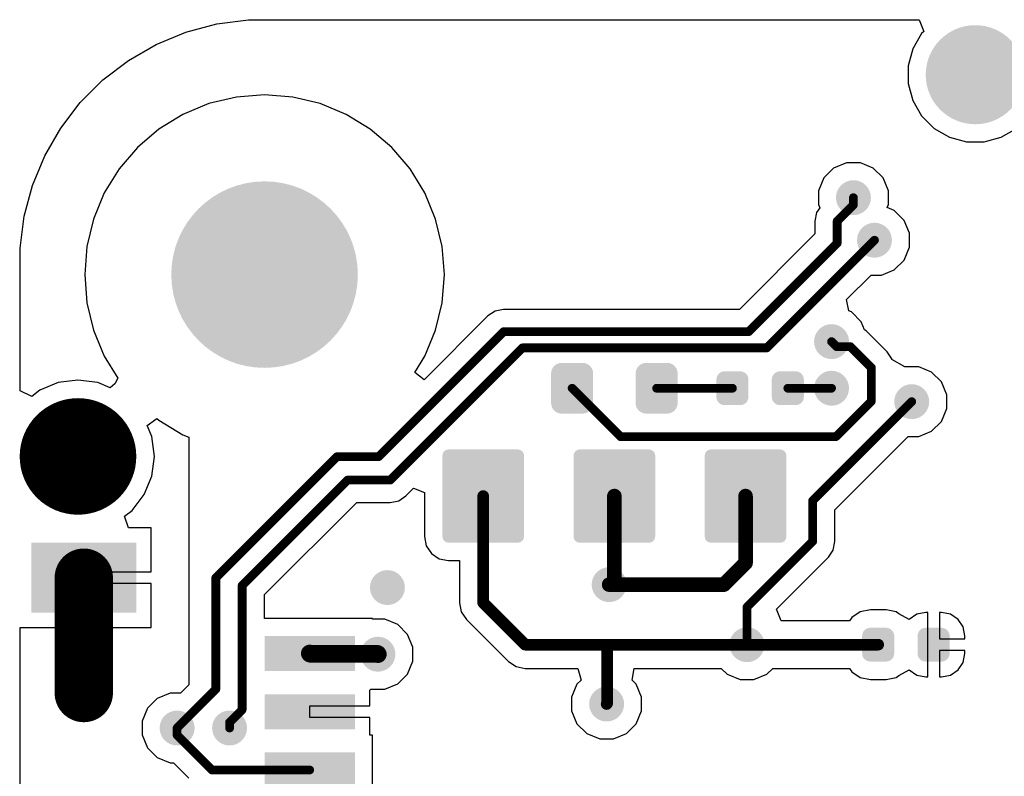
# Model space of a CAD drawing. Header units: inches. Extents: x 0.3 to 40.7, y 0.3 to 25.1.
# Tile 2 of 7: x 0.3 to 17.2, y 12.1 to 25.1. Entities that reach past the tile are written whole.
import ezdxf

# ---------------------------------------------------------------- set-up
doc = ezdxf.new("R2010")
doc.units = ezdxf.units.IN
for name, color, linetype in [('Pad Holes', 156, 'Continuous'), ('TOP', 1, 'Continuous'), ('Via Holes', 16, 'Continuous')]:
    doc.layers.add(name, color=color, linetype=linetype)

# ---------------------------------------------------------------- blocks, each defined once
blk = doc.blocks.new('RES_0402_3435')
at = {"layer": 'TOP'}
h = blk.add_hatch(color=1, dxfattribs=at)
edge = h.paths.add_edge_path()
edge.add_arc((-0.34025205, -0.14975078), 0.14024864, 270, 360)
edge.add_line((-0.20000341, -0.14975078), (-0.20000341, 0.14975078))
edge.add_arc((-0.34025205, 0.14975078), 0.14024864, 0, 90)
edge.add_line((-0.34025205, 0.28999942), (-0.60975367, 0.28999942))
edge.add_arc((-0.60975367, 0.14975078), 0.14024864, 90, 180)
edge.add_line((-0.75000231, 0.1497507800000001), (-0.75000231, -0.1497507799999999))
edge.add_arc((-0.60975367, -0.14975078), 0.14024864, 180, 270)
edge.add_line((-0.60975367, -0.28999942), (-0.34025205, -0.28999942))
h = blk.add_hatch(color=1, dxfattribs=at)
edge = h.paths.add_edge_path()
edge.add_arc((0.34025205, 0.14975078), 0.14024864, 90, 180)
edge.add_line((0.20000341, 0.14975078), (0.20000341, -0.14975078))
edge.add_arc((0.34025205, -0.14975078), 0.14024864, 180, 270)
edge.add_line((0.34025205, -0.28999942), (0.60975367, -0.28999942))
edge.add_arc((0.60975367, -0.14975078), 0.14024864, 270, 360)
edge.add_line((0.75000231, -0.14975078), (0.75000231, 0.14975078))
edge.add_arc((0.60975367, 0.14975078), 0.14024864, 0, 90)
edge.add_line((0.60975367, 0.28999942), (0.34025205, 0.28999942))
blk = doc.blocks.new('F_____________1___F_________1_3451')
at = {"layer": 'TOP'}
h = blk.add_hatch(color=1, dxfattribs=at)
edge = h.paths.add_edge_path()
edge.add_arc((0, 0), 0.499999, 0, 360)
for points, const_width in [([(0.499999, 0, 1), (-0.499999, 0, 1)], 1.00000054), ([(-0.7499985, 0, 1), (-0.2499995, 0, 1)], 0.499999), ([(0.2499995, 0, 1), (0.7499985, 0, 1)], 0.499999)]:
    blk.add_lwpolyline(points, format="xyb", close=True, dxfattribs=dict(at, const_width=const_width))
blk = doc.blocks.new('SM04B_SRSS_TB_LF__SN__F_________1_3464')
at = {"layer": 'TOP'}
for points in [[(-3.39999701, 2.83750131), (-2.19999687, 2.83750131), (-2.19999687, 1.03750237), (-3.39999701, 1.03750237)], [(2.20000195, 2.83750131), (3.40000209, 2.83750131), (3.40000209, 1.03750237), (2.20000195, 1.03750237)], [(-1.7999964, -1.16249958), (-1.1999976, -1.16249958), (-1.1999976, -2.71249902), (-1.7999964, -2.71249902)], [(-0.7999984, -1.16249958), (-0.1999996, -1.16249958), (-0.1999996, -2.71249902), (-0.7999984, -2.71249902)], [(0.20000468, -1.16249958), (0.80000348, -1.16249958), (0.80000348, -2.71249902), (0.20000468, -2.71249902)], [(1.20000522, -1.16249958), (1.80000402, -1.16249958), (1.80000402, -2.71249902), (1.20000522, -2.71249902)]]:
    blk.add_hatch(color=1, dxfattribs=at).paths.add_polyline_path(points)
blk = doc.blocks.new('PIN_HEADER_2_54___VERT__1_4POS_F_________1_3471')
at = {"layer": 'Pad Holes'}
h = blk.add_hatch(color=7, dxfattribs=at)
edge = h.paths.add_edge_path()
edge.add_arc((-3.81, 0), 0.499999, 0, 360)
h = blk.add_hatch(color=7, dxfattribs=at)
edge = h.paths.add_edge_path()
edge.add_arc((-1.27, 0), 0.499999, 0, 360)
h = blk.add_hatch(color=7, dxfattribs=at)
edge = h.paths.add_edge_path()
edge.add_arc((1.27, 0), 0.499999, 0, 360)
h = blk.add_hatch(color=7, dxfattribs=at)
edge = h.paths.add_edge_path()
edge.add_arc((3.81, 0), 0.499999, 0, 360)
at = {"layer": 'TOP'}
h = blk.add_hatch(color=1, dxfattribs=at)
edge = h.paths.add_edge_path()
edge.add_arc((-3.81, 0), 0.8499983, 0, 360)
h = blk.add_hatch(color=1, dxfattribs=at)
edge = h.paths.add_edge_path()
edge.add_arc((-1.27, 0), 0.8499983, 0, 360)
h = blk.add_hatch(color=1, dxfattribs=at)
edge = h.paths.add_edge_path()
edge.add_arc((1.27, 0), 0.8499983, 0, 360)
h = blk.add_hatch(color=1, dxfattribs=at)
edge = h.paths.add_edge_path()
edge.add_arc((3.81, 0), 0.8499983, 0, 360)
blk = doc.blocks.new('RES_0402_3475')
at = {"layer": 'TOP'}
h = blk.add_hatch(color=1, dxfattribs=at)
edge = h.paths.add_edge_path()
edge.add_arc((-0.34024951, -0.14975078), 0.14024864, 270, 360)
edge.add_line((-0.20000087, -0.14975078), (-0.20000087, 0.14975078))
edge.add_arc((-0.34024951, 0.14975078), 0.14024864, 0, 90)
edge.add_line((-0.34024951, 0.28999942), (-0.60975113, 0.28999942))
edge.add_arc((-0.60975113, 0.14975078), 0.14024864, 90, 180)
edge.add_line((-0.7499997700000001, 0.14975078), (-0.7499997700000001, -0.14975078))
edge.add_arc((-0.60975113, -0.14975078), 0.14024864, 180, 270)
edge.add_line((-0.60975113, -0.28999942), (-0.34024951, -0.28999942))
h = blk.add_hatch(color=1, dxfattribs=at)
edge = h.paths.add_edge_path()
edge.add_arc((0.34024951, 0.14975078), 0.14024864, 90, 180)
edge.add_line((0.20000087, 0.14975078), (0.20000087, -0.14975078))
edge.add_arc((0.34024951, -0.14975078), 0.14024864, 180, 270)
edge.add_line((0.34024951, -0.28999942), (0.60975113, -0.28999942))
edge.add_arc((0.60975113, -0.14975078), 0.14024864, 270, 360)
edge.add_line((0.7499997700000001, -0.14975078), (0.7499997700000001, 0.14975078))
edge.add_arc((0.60975113, 0.14975078), 0.14024864, 0, 90)
edge.add_line((0.60975113, 0.28999942), (0.34024951, 0.28999942))
blk = doc.blocks.new('LEDC1608X80N_AK_3476')
at = {"layer": 'TOP'}
h = blk.add_hatch(color=1, dxfattribs=at)
edge = h.paths.add_edge_path()
edge.add_arc((-0.54499891, -0.2550007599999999), 0.17999964, 270, 360)
edge.add_line((-0.36499927, -0.2550007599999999), (-0.36499927, 0.25500076))
edge.add_arc((-0.54499891, 0.25500076), 0.17999964, 0, 90)
edge.add_line((-0.54499891, 0.4350004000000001), (-0.9050007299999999, 0.4350004))
edge.add_arc((-0.9050007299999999, 0.2550007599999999), 0.17999964, 90, 180)
edge.add_line((-1.08500037, 0.2550007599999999), (-1.08500037, -0.25500076))
edge.add_arc((-0.9050007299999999, -0.25500076), 0.17999964, 180, 270)
edge.add_line((-0.9050007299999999, -0.4350004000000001), (-0.54499891, -0.4350004))
h = blk.add_hatch(color=1, dxfattribs=at)
edge = h.paths.add_edge_path()
edge.add_arc((0.54499891, 0.25500076), 0.17999964, 90, 180)
edge.add_line((0.36499927, 0.25500076), (0.36499927, -0.25500076))
edge.add_arc((0.54499891, -0.25500076), 0.17999964, 180, 270)
edge.add_line((0.54499891, -0.4350004), (0.9050007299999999, -0.4350004))
edge.add_arc((0.9050007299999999, -0.25500076), 0.17999964, 270, 360)
edge.add_line((1.08500037, -0.25500076), (1.08500037, 0.25500076))
edge.add_arc((0.9050007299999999, 0.25500076), 0.17999964, 0, 90)
edge.add_line((0.9050007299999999, 0.4350004), (0.54499891, 0.4350004))
blk = doc.blocks.new('TS42_3477')
at = {"layer": 'TOP'}
h = blk.add_hatch(color=1, dxfattribs=at)
edge = h.paths.add_edge_path()
edge.add_arc((-3.5049206, 1.6549116), 0.1050036, 270, 360)
edge.add_line((-3.399917, 1.6549116), (-3.399917, 2.844952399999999))
edge.add_arc((-3.5049206, 2.844952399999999), 0.1050036, 0, 90)
edge.add_line((-3.5049206, 2.949955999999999), (-4.8948594, 2.949955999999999))
edge.add_arc((-4.8948594, 2.844952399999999), 0.1050036, 90, 180)
edge.add_line((-4.999863, 2.844952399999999), (-4.999863, 1.6549116))
edge.add_arc((-4.8948594, 1.6549116), 0.1050036, 180, 270)
edge.add_line((-4.8948594, 1.549908), (-3.5049206, 1.549908))
h = blk.add_hatch(color=1, dxfattribs=at)
edge = h.paths.add_edge_path()
edge.add_arc((4.8948594, 1.6549116), 0.1050036, 270, 360)
edge.add_line((4.999863, 1.6549116), (4.999863, 2.844952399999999))
edge.add_arc((4.8948594, 2.844952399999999), 0.1050036, 0, 90)
edge.add_line((4.8948594, 2.949955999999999), (3.5049206, 2.949955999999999))
edge.add_arc((3.5049206, 2.844952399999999), 0.1050036, 90, 180)
edge.add_line((3.399917, 2.844952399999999), (3.399917, 1.6549116))
edge.add_arc((3.5049206, 1.6549116), 0.1050036, 180, 270)
edge.add_line((3.5049206, 1.549908), (4.8948594, 1.549908))
h = blk.add_hatch(color=1, dxfattribs=at)
edge = h.paths.add_edge_path()
edge.add_arc((4.8948594, -0.5950204), 0.1050036, 270, 360)
edge.add_line((4.999863, -0.5950204), (4.999863, 0.5950203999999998))
edge.add_arc((4.8948594, 0.5950203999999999), 0.1050036, 0, 90)
edge.add_line((4.8948594, 0.7000239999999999), (3.5049206, 0.700024))
edge.add_arc((3.5049206, 0.5950204), 0.1050036, 90, 180)
edge.add_line((3.399917, 0.5950204), (3.399917, -0.5950203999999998))
edge.add_arc((3.5049206, -0.5950203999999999), 0.1050036, 180, 270)
edge.add_line((3.5049206, -0.7000239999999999), (4.8948594, -0.700024))
h = blk.add_hatch(color=1, dxfattribs=at)
edge = h.paths.add_edge_path()
edge.add_arc((-3.5049206, -2.844952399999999), 0.1050036, 270, 360)
edge.add_line((-3.399917, -2.844952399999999), (-3.399917, -1.6549116))
edge.add_arc((-3.5049206, -1.6549116), 0.1050036, 0, 90)
edge.add_line((-3.5049206, -1.549908), (-4.8948594, -1.549908))
edge.add_arc((-4.8948594, -1.6549116), 0.1050036, 90, 180)
edge.add_line((-4.999863, -1.6549116), (-4.999863, -2.844952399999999))
edge.add_arc((-4.8948594, -2.844952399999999), 0.1050036, 180, 270)
edge.add_line((-4.8948594, -2.949955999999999), (-3.5049206, -2.949955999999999))
h = blk.add_hatch(color=1, dxfattribs=at)
edge = h.paths.add_edge_path()
edge.add_arc((4.8948594, -2.844952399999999), 0.1050036, 270, 360)
edge.add_line((4.999863, -2.844952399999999), (4.999863, -1.6549116))
edge.add_arc((4.8948594, -1.6549116), 0.1050036, 0, 90)
edge.add_line((4.8948594, -1.549908), (3.5049206, -1.549908))
edge.add_arc((3.5049206, -1.6549116), 0.1050036, 90, 180)
edge.add_line((3.399917, -1.6549116), (3.399917, -2.844952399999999))
edge.add_arc((3.5049206, -2.844952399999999), 0.1050036, 180, 270)
edge.add_line((3.5049206, -2.949955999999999), (4.8948594, -2.949955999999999))

msp = doc.modelspace()

# ---------------------------------------------------------------- hatches: boundary and pattern name
at = {"layer": 'Pad Holes'}
h = msp.add_hatch(color=7, dxfattribs=at)
edge = h.paths.add_edge_path()
edge.add_arc((4.500013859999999, 20.68000944), 1.59999934, 0, 360)
at = {"layer": 'TOP'}
h = msp.add_hatch(color=1, dxfattribs=at)
edge = h.paths.add_edge_path()
edge.add_arc((14.59999874, 21.99999918), 0.2999994, 0, 360)
h = msp.add_hatch(color=1, dxfattribs=at)
edge = h.paths.add_edge_path()
edge.add_arc((4.500013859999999, 20.68000944), 1.49999954, 0, 360)
h = msp.add_hatch(color=1, dxfattribs=at)
edge = h.paths.add_edge_path()
edge.add_arc((14.96156266, 21.2703537), 0.2999994, 0, 360)
h = msp.add_hatch(color=1, dxfattribs=at)
edge = h.paths.add_edge_path()
edge.add_arc((14.22502108, 19.53001174), 0.2999994, 0, 360)
h = msp.add_hatch(color=1, dxfattribs=at)
edge = h.paths.add_edge_path()
edge.add_arc((14.22502362, 18.7300108), 0.2999994, 0, 360)
h = msp.add_hatch(color=1, dxfattribs=at)
edge = h.paths.add_edge_path()
edge.add_arc((15.59999928, 18.5000011), 0.2999994, 0, 360)
h = msp.add_hatch(color=1, dxfattribs=at)
edge = h.paths.add_edge_path()
edge.add_arc((6.60713944, 15.31000494), 0.2999994, 0, 360)
h = msp.add_hatch(color=1, dxfattribs=at)
edge = h.paths.add_edge_path()
edge.add_arc((10.41051512, 15.36050522), 0.2999994, 0, 360)
h = msp.add_hatch(color=1, dxfattribs=at)
edge = h.paths.add_edge_path()
edge.add_arc((12.77502906, 14.33000944), 0.2999994, 0, 360)
h = msp.add_hatch(color=1, dxfattribs=at)
edge = h.paths.add_edge_path()
edge.add_arc((6.4442467, 14.16637248), 0.2999994, 0, 360)
h = msp.add_hatch(color=1, dxfattribs=at)
edge = h.paths.add_edge_path()
edge.add_arc((10.3673656, 13.31182504), 0.2999994, 0, 360)
h = msp.add_hatch(color=1, dxfattribs=at)
edge = h.paths.add_edge_path()
edge.add_arc((2.99999908, 12.8999996), 0.2999994, 0, 360)
h = msp.add_hatch(color=1, dxfattribs=at)
edge = h.paths.add_edge_path()
edge.add_arc((3.89999982, 12.8999996), 0.2999994, 0, 360)
at = {"layer": 'Via Holes'}
h = msp.add_hatch(color=7, dxfattribs=at)
edge = h.paths.add_edge_path()
edge.add_arc((14.59999874, 21.99999918), 0.1499997, 0, 360)
h = msp.add_hatch(color=7, dxfattribs=at)
edge = h.paths.add_edge_path()
edge.add_arc((14.96156266, 21.2703537), 0.1499997, 0, 360)
h = msp.add_hatch(color=7, dxfattribs=at)
edge = h.paths.add_edge_path()
edge.add_arc((14.22502108, 19.53001174), 0.1499997, 0, 360)
h = msp.add_hatch(color=7, dxfattribs=at)
edge = h.paths.add_edge_path()
edge.add_arc((14.22502362, 18.7300108), 0.1499997, 0, 360)
h = msp.add_hatch(color=7, dxfattribs=at)
edge = h.paths.add_edge_path()
edge.add_arc((15.59999928, 18.5000011), 0.1499997, 0, 360)
h = msp.add_hatch(color=7, dxfattribs=at)
edge = h.paths.add_edge_path()
edge.add_arc((6.60713944, 15.31000494), 0.1499997, 0, 360)
h = msp.add_hatch(color=7, dxfattribs=at)
edge = h.paths.add_edge_path()
edge.add_arc((10.41051512, 15.36050522), 0.1499997, 0, 360)
h = msp.add_hatch(color=7, dxfattribs=at)
edge = h.paths.add_edge_path()
edge.add_arc((12.77502906, 14.33000944), 0.1499997, 0, 360)
h = msp.add_hatch(color=7, dxfattribs=at)
edge = h.paths.add_edge_path()
edge.add_arc((6.4442467, 14.16637248), 0.1499997, 0, 360)
h = msp.add_hatch(color=7, dxfattribs=at)
edge = h.paths.add_edge_path()
edge.add_arc((10.3673656, 13.31182504), 0.1499997, 0, 360)
h = msp.add_hatch(color=7, dxfattribs=at)
edge = h.paths.add_edge_path()
edge.add_arc((2.99999908, 12.8999996), 0.1499997, 0, 360)
h = msp.add_hatch(color=7, dxfattribs=at)
edge = h.paths.add_edge_path()
edge.add_arc((3.89999982, 12.8999996), 0.1499997, 0, 360)

# ---------------------------------------------------------------- linework, layer by layer
at = {"layer": 'TOP'}
for p, q in [((3.68002312, 24.98238336), (4.22511982, 25.05414852)), ((4.22511982, 25.05414852), (4.50001132, 25.05414598)), ((4.50001132, 25.05414598), (15.72498506, 25.05415106)), ((15.72498506, 25.05415106), (15.80782716, 24.85414892)), ((2.64101072, 24.62968912), (3.14894722, 24.84008494)), ((3.14894722, 24.84008494), (3.68002312, 24.98238336)), ((15.80782716, 24.85414892), (15.76980336, 24.81612512)), ((15.76980336, 24.81612512), (15.61840158, 24.55389298)), ((2.16487756, 24.35479508), (2.64101072, 24.62968912)), ((15.61840158, 24.55389298), (15.54003242, 24.26140944)), ((1.72869352, 24.02009928), (2.16487756, 24.35479508)), ((15.54003242, 24.26140944), (15.54003242, 23.95861096)), ((1.33992112, 23.63132688), (1.72869352, 24.02009928)), ((15.54003242, 23.95861096), (15.61840158, 23.66612742)), ((4.01749006, 23.72654132), (3.54684838, 23.61354942)), ((4.500013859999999, 23.76451686), (4.01749006, 23.72654132)), ((4.982537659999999, 23.72654132), (4.500013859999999, 23.76451686)), ((5.453179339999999, 23.61354942), (4.982537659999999, 23.72654132)), ((15.61840158, 23.66612742), (15.76980336, 23.40389528)), ((1.00522786, 23.19514284), (1.33992112, 23.63132688)), ((3.54684838, 23.61354942), (3.0996763, 23.428325)), ((5.90035142, 23.428325), (5.453179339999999, 23.61354942)), ((3.0996763, 23.428325), (2.68698472, 23.17542736)), ((6.313043, 23.17542736), (5.90035142, 23.428325)), ((15.76980336, 23.40389528), (15.9839152, 23.18978344)), ((0.7303389, 22.71901984), (1.00522786, 23.19514284)), ((2.68698472, 23.17542736), (2.31893872, 22.86108458)), ((6.681089, 22.86108458), (6.313043, 23.17542736)), ((15.9839152, 23.18978344), (16.24614734, 23.03838166)), ((17.1339129, 23.03838166), (17.39614504, 23.18978344)), ((16.24614734, 23.03838166), (16.53863088, 22.9600125)), ((16.84142936, 22.9600125), (17.1339129, 23.03838166)), ((2.31893872, 22.86108458), (2.00459594, 22.49303858)), ((6.99543178, 22.49303858), (6.681089, 22.86108458)), ((16.53863088, 22.9600125), (16.84142936, 22.9600125)), ((0.5199379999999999, 22.21107572), (0.7303389, 22.71901984)), ((2.00459594, 22.49303858), (1.7516983, 22.080347)), ((7.248329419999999, 22.080347), (6.99543178, 22.49303858)), ((14.26012642, 22.5086545), (14.09134342, 22.3398715)), ((14.48065176, 22.59999798), (14.26012642, 22.5086545)), ((14.71934572, 22.59999798), (14.48065176, 22.59999798)), ((14.93987106, 22.5086545), (14.71934572, 22.59999798)), ((15.10865406, 22.3398715), (14.93987106, 22.5086545)), ((14.09134342, 22.3398715), (13.99999994, 22.11934616)), ((15.19999754, 22.11934616), (15.10865406, 22.3398715)), ((0.37763958, 21.68002014), (0.5199379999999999, 22.21107572)), ((1.7516983, 22.080347), (1.56647388, 21.63317492)), ((7.43355384, 21.63317492), (7.248329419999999, 22.080347)), ((13.99999994, 22.11934616), (13.99999994, 21.8806522)), ((15.19999754, 21.8806522), (15.19999754, 22.11934616)), ((14.0226796, 21.82589742), (13.9677902, 21.74375128)), ((13.99999994, 21.8806522), (14.0226796, 21.82589742)), ((15.17891554, 21.82975822), (15.19999754, 21.8806522)), ((15.30143498, 21.77900902), (15.17891554, 21.82975822)), ((0.30587696, 21.13491582), (0.37763958, 21.68002014)), ((1.56647388, 21.63317492), (1.45348198, 21.16253324)), ((7.546545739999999, 21.16253324), (7.43355384, 21.63317492)), ((13.9677902, 21.74375128), (13.93868688, 21.59743458)), ((15.47021798, 21.61022602), (15.30143498, 21.77900902)), ((13.93868688, 21.59743458), (13.93868688, 21.37710736)), ((15.56156146, 21.38970068), (15.47021798, 21.61022602)), ((13.93868688, 21.37710736), (12.64392442, 20.0823449)), ((15.56156146, 21.15100672), (15.56156146, 21.38970068)), ((0.30587696, 20.86002178), (0.30587696, 21.13491582)), ((1.45348198, 21.16253324), (1.41550644, 20.68000944)), ((7.58452128, 20.68000944), (7.546545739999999, 21.16253324)), ((15.47021798, 20.93048138), (15.56156146, 21.15100672)), ((0.30587696, 18.68791538), (0.30587696, 20.86002178)), ((15.30143498, 20.76169838), (15.47021798, 20.93048138)), ((1.41550644, 20.68000944), (1.45348198, 20.19748564)), ((7.546545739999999, 20.19748564), (7.58452128, 20.68000944)), ((14.48406552, 20.25214136), (14.90227906, 20.6703549)), ((14.90227906, 20.6703549), (15.08090964, 20.6703549)), ((15.08090964, 20.6703549), (15.30143498, 20.76169838)), ((1.45348198, 20.19748564), (1.56647388, 19.72684396)), ((7.43355384, 19.72684396), (7.546545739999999, 20.19748564)), ((14.523085, 20.05598478), (14.48406552, 20.25214136)), ((8.329642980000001, 19.97035884), (7.23590628, 18.87662214)), ((8.45368388, 20.05324158), (8.329642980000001, 19.97035884)), ((8.60000058, 20.0823449), (8.45368388, 20.05324158)), ((12.64392442, 20.0823449), (8.60000058, 20.0823449)), ((14.5648934, 20.03866706), (14.523085, 20.05598478)), ((14.7336764, 19.86988406), (14.5648934, 20.03866706)), ((14.7901787, 19.7334759), (14.7336764, 19.86988406)), ((1.56647388, 19.72684396), (1.7516983, 19.27967188)), ((7.248329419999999, 19.27967188), (7.43355384, 19.72684396)), ((14.81892388, 19.71426842), (14.7901787, 19.7334759)), ((15.1771731, 19.3560192), (14.81892388, 19.71426842)), ((1.7516983, 19.27967188), (1.984248, 18.90018572)), ((7.077745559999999, 19.00130312), (7.248329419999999, 19.27967188)), ((15.26005584, 19.2319783), (15.1771731, 19.3560192)), ((15.26131822, 19.2256283), (15.26005584, 19.2319783)), ((15.4803856, 19.09989068), (15.26131822, 19.2256283)), ((15.4806523, 19.0999999), (15.4803856, 19.09989068)), ((15.71934626, 19.0999999), (15.4806523, 19.0999999)), ((15.9398716, 19.00865642), (15.71934626, 19.0999999)), ((7.23590628, 18.87662214), (7.077745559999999, 19.00130312)), ((16.1086546, 18.83987342), (15.9398716, 19.00865642)), ((0.9606330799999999, 18.82656128), (0.64439292, 18.69557094)), ((1.29999994, 18.87123988), (0.9606330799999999, 18.82656128)), ((1.6393668, 18.82656128), (1.29999994, 18.87123988)), ((1.85206894, 18.7384563), (1.6393668, 18.82656128)), ((1.932432, 18.8061727), (1.85206894, 18.7384563)), ((1.984248, 18.90018572), (1.932432, 18.8061727)), ((16.19999808, 18.61934808), (16.1086546, 18.83987342)), ((0.5058791, 18.58928464), (0.30587696, 18.68791538)), ((0.64439292, 18.69557094), (0.5058791, 18.58928464)), ((16.19999808, 18.38065412), (16.19999808, 18.61934808)), ((16.1086546, 18.16012878), (16.19999808, 18.38065412)), ((2.4863806, 18.09290768), (2.65278108, 18.21380406)), ((2.56653538, 17.8993927), (2.4863806, 18.09290768)), ((2.65278108, 18.21380406), (2.68698472, 18.18459152)), ((2.68698472, 18.18459152), (3.0996763, 17.93169388)), ((15.9398716, 17.99134578), (16.1086546, 18.16012878)), ((3.0996763, 17.93169388), (3.20001392, 17.89013186)), ((15.71934626, 17.9000023), (15.9398716, 17.99134578)), ((2.61121398, 17.56002584), (2.56653538, 17.8993927)), ((3.20001392, 17.89013186), (3.20001392, 13.64072964)), ((14.2823438, 16.64163042), (15.54071568, 17.9000023)), ((15.54071568, 17.9000023), (15.71934626, 17.9000023)), ((2.56653538, 17.22065898), (2.61121398, 17.56002584)), ((2.43554504, 16.90441882), (2.56653538, 17.22065898)), ((2.22716852, 16.63285726), (2.43554504, 16.90441882)), ((6.92454292, 16.88382704), (7.05735698, 17.0166411)), ((7.05735698, 17.0166411), (7.242134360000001, 16.94010582)), ((7.242134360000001, 16.94010582), (7.242134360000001, 16.1849308)), ((4.49782692, 15.18825512), (6.081412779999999, 16.77184098)), ((6.081412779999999, 16.77184098), (6.654185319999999, 16.77184098)), ((6.654185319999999, 16.77184098), (6.800502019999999, 16.8009443)), ((6.800502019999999, 16.8009443), (6.92454292, 16.88382704)), ((2.09834988, 16.53401062), (2.22716852, 16.63285726)), ((14.2823438, 16.10000082), (14.2823438, 16.64163042)), ((2.16624154, 16.33401102), (2.09834988, 16.53401062)), ((2.55349756, 16.33401102), (2.16624154, 16.33401102)), ((2.55349756, 15.58001202), (2.55349756, 16.33401102)), ((7.242134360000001, 16.1849308), (7.273566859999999, 16.02690724)), ((14.25324048, 15.95368412), (14.2823438, 16.10000082)), ((7.273566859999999, 16.02690724), (7.36308154, 15.89294002)), ((7.36308154, 15.89294002), (7.49704876, 15.80342534)), ((14.17035774, 15.82964322), (14.25324048, 15.95368412)), ((7.49704876, 15.80342534), (7.655072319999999, 15.77199284)), ((7.655072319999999, 15.77199284), (7.842257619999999, 15.77199284)), ((7.842257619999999, 15.77199284), (7.842257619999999, 15.04992164)), ((13.2785485, 14.93783398), (14.17035774, 15.82964322)), ((1.39949936, 15.48001222), (1.39949936, 15.58001202)), ((1.39949936, 15.58001202), (2.55349756, 15.58001202)), ((1.29949956, 14.62601342), (1.29949956, 15.48001222)), ((1.29949956, 15.48001222), (1.39949936, 15.48001222)), ((2.55349756, 15.38001242), (1.49949916, 15.38001242)), ((1.49949916, 15.38001242), (1.49949916, 14.62601342)), ((2.55349756, 14.62601342), (2.55349756, 15.38001242)), ((4.49782692, 14.78001362), (4.49782692, 15.18825512)), ((7.842257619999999, 15.04992164), (7.842255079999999, 15.04990894)), ((7.842255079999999, 15.04990894), (7.873301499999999, 14.8938361)), ((7.873301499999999, 14.8938361), (7.961708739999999, 14.76152496)), ((13.36139314, 14.73783438), (13.2785485, 14.93783398)), ((14.71842624, 14.89445586), (14.57280296, 14.797151)), ((14.8902039, 14.92862394), (14.71842624, 14.89445586)), ((15.15970298, 14.92862394), (14.8902039, 14.92862394)), ((15.33148064, 14.89445586), (15.15970298, 14.92862394)), ((15.3806525, 14.86159842), (15.33148064, 14.89445586)), ((15.55597346, 14.76398876), (15.3806525, 14.86159842)), ((15.84020962, 14.88172284), (15.68638214, 14.85112346)), ((15.87495936, 14.88172284), (15.84020962, 14.88172284)), ((15.87495936, 14.32999928), (15.87495936, 14.88172284)), ((16.1097087, 14.88172284), (16.07495896, 14.88172284)), ((16.07495896, 14.88172284), (16.07495896, 14.42999908)), ((16.26353618, 14.85112346), (16.1097087, 14.88172284)), ((6.34949962, 14.78001362), (4.49782692, 14.78001362)), ((6.34949962, 14.76637128), (6.34949962, 14.78001362)), ((6.563593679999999, 14.76637128), (6.34949962, 14.76637128)), ((6.784119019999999, 14.6750278), (6.563593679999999, 14.76637128)), ((7.961708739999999, 14.76152496), (8.68160316, 14.04163308)), ((14.5331688, 14.73783438), (13.36139314, 14.73783438)), ((14.57280296, 14.797151), (14.5331688, 14.73783438)), ((15.68638214, 14.85112346), (15.55597346, 14.76398876)), ((16.3939474, 14.76398876), (16.26353618, 14.85112346)), ((16.4810821, 14.63357754), (16.3939474, 14.76398876)), ((0.3058795, 10.73401206), (0.30587696, 14.62601342)), ((0.30587696, 14.62601342), (1.29949956, 14.62601342)), ((1.49949916, 14.62601342), (2.55349756, 14.62601342)), ((6.952902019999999, 14.5062448), (6.784119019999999, 14.6750278)), ((16.51168148, 14.47975006), (16.4810821, 14.63357754)), ((7.044245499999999, 14.28571946), (6.952902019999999, 14.5062448)), ((16.07495896, 14.42999908), (16.51168148, 14.42999908)), ((16.51168148, 14.42999908), (16.51168148, 14.47975006)), ((7.044245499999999, 14.0470255), (7.044245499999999, 14.28571946)), ((15.87495936, 13.77827572), (15.87495936, 14.32999928)), ((16.51168148, 14.22999948), (16.07495896, 14.22999948)), ((16.07495896, 14.22999948), (16.07495896, 13.77827572)), ((16.51168148, 14.1802485), (16.51168148, 14.22999948)), ((6.952902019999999, 13.82650016), (7.044245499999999, 14.0470255)), ((8.68160316, 14.04163308), (8.68160824, 14.04162546)), ((8.68160824, 14.04162546), (8.81391938, 13.95321822)), ((16.3939474, 13.8960098), (16.4810821, 14.02642102)), ((16.4810821, 14.02642102), (16.51168148, 14.1802485)), ((8.81391938, 13.95321822), (8.96999222, 13.92217434)), ((8.96999222, 13.92217434), (9.87543618, 13.92217434)), ((9.87543618, 13.92217434), (9.92918766, 13.72217474)), ((10.80554354, 13.72217474), (10.83761866, 13.92217434)), ((10.83761866, 13.92217434), (12.33433652, 13.92217434)), ((12.33433652, 13.92217434), (12.43515674, 13.82135412)), ((13.11490138, 13.82135412), (13.21571144, 13.92216418)), ((13.21571144, 13.92216418), (14.5331688, 13.92216418)), ((14.5331688, 13.92216418), (14.57280296, 13.86284756)), ((14.57280296, 13.86284756), (14.71842624, 13.7655427)), ((15.3806525, 13.79840014), (15.55597346, 13.8960098)), ((15.55597346, 13.8960098), (15.68638214, 13.8088751)), ((16.26353618, 13.8088751), (16.3939474, 13.8960098)), ((6.784119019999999, 13.65771716), (6.952902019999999, 13.82650016)), ((9.92918766, 13.72217474), (9.858710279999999, 13.65169736)), ((10.87602092, 13.65169736), (10.80554354, 13.72217474)), ((12.43515674, 13.82135412), (12.65568208, 13.73001064)), ((12.65568208, 13.73001064), (12.89437604, 13.73001064)), ((12.89437604, 13.73001064), (13.11490138, 13.82135412)), ((14.71842624, 13.7655427), (14.8902039, 13.73137462)), ((14.8902039, 13.73137462), (15.15970298, 13.73137462)), ((15.15970298, 13.73137462), (15.33148064, 13.7655427)), ((15.33148064, 13.7655427), (15.3806525, 13.79840014)), ((15.68638214, 13.8088751), (15.84020962, 13.77827572)), ((15.84020962, 13.77827572), (15.87495936, 13.77827572)), ((16.07495896, 13.77827572), (16.1097087, 13.77827572)), ((16.1097087, 13.77827572), (16.26353618, 13.8088751)), ((3.20001392, 13.64072964), (3.05928268, 13.4999984)), ((6.30350022, 13.55207348), (6.32490226, 13.56637368)), ((6.30350022, 13.28001408), (6.30350022, 13.55207348)), ((6.32490226, 13.56637368), (6.563593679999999, 13.56637368)), ((6.563593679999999, 13.56637368), (6.784119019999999, 13.65771716)), ((9.858710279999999, 13.65169736), (9.7673668, 13.43117202)), ((10.9673644, 13.43117202), (10.87602092, 13.65169736)), ((2.66012676, 13.40865492), (2.49134376, 13.23987192)), ((2.8806521, 13.4999984), (2.66012676, 13.40865492)), ((3.05928268, 13.4999984), (2.8806521, 13.4999984)), ((9.7673668, 13.43117202), (9.7673668, 13.19247806)), ((10.9673644, 13.19247806), (10.9673644, 13.43117202)), ((2.49134376, 13.23987192), (2.40000028, 13.01934658)), ((5.274500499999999, 13.08001448), (5.274500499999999, 13.28001408)), ((5.274500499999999, 13.28001408), (6.30350022, 13.28001408)), ((9.7673668, 13.19247806), (9.858710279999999, 12.97195272)), ((10.87602092, 12.97195272), (10.9673644, 13.19247806)), ((2.40000028, 13.01934658), (2.40000028, 12.78065262)), ((6.30350022, 13.08001448), (5.274500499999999, 13.08001448)), ((6.30350022, 12.78001), (6.30350022, 13.08001448)), ((9.858710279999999, 12.97195272), (10.02749328, 12.80316972)), ((10.70723792, 12.80316972), (10.87602092, 12.97195272)), ((2.40000028, 12.78065262), (2.49134376, 12.56012728)), ((6.34949962, 12.78001), (6.30350022, 12.78001)), ((6.34949962, 11.5800124), (6.34949962, 12.78001)), ((10.02749328, 12.80316972), (10.24801862, 12.71182624)), ((10.24801862, 12.71182624), (10.48671258, 12.71182624)), ((10.48671258, 12.71182624), (10.70723792, 12.80316972)), ((2.49134376, 12.56012728), (2.66012676, 12.39134428)), ((2.66012676, 12.39134428), (2.8806521, 12.3000008)), ((2.8806521, 12.3000008), (2.93751, 12.3000008)), ((2.93751, 12.3000008), (3.20001392, 12.03749688))]:
    msp.add_line(p, q, dxfattribs=at)
for points, const_width in [([(14.59999874, 21.87822904), (14.59999874, 21.99999918)], 0.1499997), ([(14.32103054, 21.59743458), (14.44056802, 21.71697206)], 0.1499997), ([(14.44056802, 21.71879832), (14.59999874, 21.87822904)], 0.1499997), ([(14.44056802, 21.71697206), (14.44056802, 21.71879832)], 0.1499997), ([(14.32103054, 21.21873582), (14.32103054, 21.59743458)], 0.1499997), ([(12.80229596, 19.70000124), (14.32103054, 21.21873582)], 0.1499997), ([(13.1142105, 19.42300154), (14.96156266, 21.2703537)], 0.1499997), ([(6.454185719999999, 17.55418638), (8.60000058, 19.70000124)], 0.1499997), ([(8.60000058, 19.70000124), (12.80229596, 19.70000124)], 0.1499997), ([(14.22502108, 19.53001174), (14.311122, 19.44391082)], 0.1499997), ([(7.20000084, 17.7000027), (8.922999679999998, 19.42300154)], 0.1499997), ([(8.922999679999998, 19.42300154), (13.1142105, 19.42300154)], 0.1499997), ([(14.311122, 19.44391082), (14.54856628, 19.44391082)], 0.1499997), ([(14.54856628, 19.44391082), (14.9068155, 19.0856616)], 0.1499997), ([(14.9068155, 18.50681338), (14.9068155, 19.0856616)], 0.1499997), ([(9.7750249, 18.7300108), (10.60503594, 17.89999976)], 0.1499997), ([(11.22502454, 18.7300108), (12.52502448, 18.7300108)], 0.1499997), ([(13.47502512, 18.7300108), (14.22502362, 18.7300108)], 0.1499997), ([(14.30000188, 17.89999976), (14.9068155, 18.50681338)], 0.1499997), ([(13.90000014, 16.80000196), (15.59999928, 18.5000011)], 0.1499997), ([(10.60503594, 17.89999976), (14.30000188, 17.89999976)], 0.1499997), ([(6.654185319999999, 17.15418464), (7.20000084, 17.70000016)], 0.1499997), ([(7.20000084, 17.70000016), (7.20000084, 17.7000027)], 0.1499997), ([(3.66371124, 15.47663148), (5.74126614, 17.55418638)], 0.1499997), ([(5.74126614, 17.55418638), (6.454185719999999, 17.55418638)], 0.1499997), ([(4.11548326, 15.34662666), (5.92304124, 17.15418464)], 0.1499997), ([(5.92304124, 17.15418464), (6.654185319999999, 17.15418464)], 0.1499997), ([(8.25009272, 15.04990894), (8.25009272, 16.8799002)], 0.1999996), ([(10.50002472, 15.36050522), (10.50002472, 16.8799002)], 0.2499995), ([(12.74995672, 15.73136554), (12.74995672, 16.8799002)], 0.2499995), ([(13.90000014, 16.10000082), (13.90000014, 16.80000196)], 0.1499997), ([(12.77502906, 14.97502974), (13.90000014, 16.10000082)], 0.1499997), ([(1.39949936, 13.49949802), (1.39949936, 15.48001222)], 1.00000054), ([(12.3790964, 15.36050522), (12.74995672, 15.73136554)], 0.2499995), ([(3.66371124, 13.56371176), (3.66371124, 15.47663148)], 0.1499997), ([(4.11548326, 13.21286664), (4.11548326, 15.34662666)], 0.1499997), ([(10.41051512, 15.36050522), (10.50002472, 15.36050522)], 0.2499995), ([(10.50002472, 15.36050522), (12.3790964, 15.36050522)], 0.2499995), ([(8.25009272, 15.04990894), (8.96999222, 14.33000944)], 0.1999996), ([(12.77502906, 14.33000944), (12.77502906, 14.97502974)], 0.1499997), ([(8.96999222, 14.33000944), (10.37502878, 14.33000944)], 0.1999996), ([(10.37502878, 13.31948822), (10.37502878, 14.33000944)], 0.1999996), ([(10.37502878, 14.33000944), (12.77502906, 14.33000944)], 0.1999996), ([(12.77502906, 14.33000944), (12.77503922, 14.32999928)], 0.1999996), ([(12.77503922, 14.32999928), (15.02495344, 14.32999928)], 0.1999996), ([(5.274500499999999, 14.18001482), (5.28132294, 14.17319238)], 0.2999994), ([(5.28132294, 14.17319238), (6.4374268, 14.17319238)], 0.2999994), ([(6.4374268, 14.17319238), (6.4442467, 14.16637248)], 0.2999994), ([(2.99999908, 12.8999996), (3.66371124, 13.56371176)], 0.1499997), ([(10.3673656, 13.31182504), (10.37502878, 13.31948822)], 0.1999996), ([(3.89999982, 12.9973832), (4.11548326, 13.21286664)], 0.1499997), ([(3.89999982, 12.8999996), (3.89999982, 12.9973832)], 0.1499997), ([(2.99999908, 12.77822946), (2.99999908, 12.8999996)], 0.1499997), ([(2.99999908, 12.77822946), (3.1860998, 12.59212874)], 0.1499997), ([(3.1860998, 12.5921262), (3.1860998, 12.59212874)], 0.1499997), ([(3.1860998, 12.5921262), (3.5982148, 12.1800112)], 0.1499997), ([(3.5982148, 12.1800112), (5.274500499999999, 12.1800112)], 0.1499997)]:
    msp.add_lwpolyline(points, dxfattribs=dict(at, const_width=const_width))
for points, const_width in [([(14.56249818, 21.99999918, 1), (14.6374993, 21.99999918, 1)], 0.07499858), ([(14.40306746, 21.71879832, 1), (14.47806858, 21.71879832, 1)], 0.07499858), ([(14.40306746, 21.71879832, 1), (14.47806858, 21.71879832, 1)], 0.07499858), ([(14.40306746, 21.71697206, 1), (14.47806858, 21.71697206, 1)], 0.07499858), ([(14.40306746, 21.71697206, 1), (14.47806858, 21.71697206, 1)], 0.07499858), ([(14.56249818, 21.87822904, 1), (14.6374993, 21.87822904, 1)], 0.07499858), ([(14.56249818, 21.87822904, 1), (14.6374993, 21.87822904, 1)], 0.07499858), ([(14.28352998, 21.59743458, 1), (14.3585311, 21.59743458, 1)], 0.07499858), ([(14.28352998, 21.59743458, 1), (14.3585311, 21.59743458, 1)], 0.07499858), ([(14.28352998, 21.21873582, 1), (14.3585311, 21.21873582, 1)], 0.07499858), ([(14.28352998, 21.21873582, 1), (14.3585311, 21.21873582, 1)], 0.07499858), ([(14.9240621, 21.2703537, 1), (14.99906322, 21.2703537, 1)], 0.07499858), ([(8.56250002, 19.70000124, 1), (8.63750114, 19.70000124, 1)], 0.07499858), ([(8.56250002, 19.70000124, 1), (8.63750114, 19.70000124, 1)], 0.07499858), ([(12.7647954, 19.70000124, 1), (12.83979652, 19.70000124, 1)], 0.07499858), ([(12.7647954, 19.70000124, 1), (12.83979652, 19.70000124, 1)], 0.07499858), ([(14.18752052, 19.53001174, 1), (14.26252164, 19.53001174, 1)], 0.07499858), ([(8.885499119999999, 19.42300154, 1), (8.96050024, 19.42300154, 1)], 0.07499858), ([(8.885499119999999, 19.42300154, 1), (8.96050024, 19.42300154, 1)], 0.07499858), ([(13.07670994, 19.42300154, 1), (13.15171106, 19.42300154, 1)], 0.07499858), ([(13.07670994, 19.42300154, 1), (13.15171106, 19.42300154, 1)], 0.07499858), ([(14.27362144, 19.44391082, 1), (14.34862256, 19.44391082, 1)], 0.07499858), ([(14.27362144, 19.44391082, 1), (14.34862256, 19.44391082, 1)], 0.07499858), ([(14.51106572, 19.44391082, 1), (14.58606684, 19.44391082, 1)], 0.07499858), ([(14.51106572, 19.44391082, 1), (14.58606684, 19.44391082, 1)], 0.07499858), ([(14.86931494, 19.0856616, 1), (14.94431606, 19.0856616, 1)], 0.07499858), ([(14.86931494, 19.0856616, 1), (14.94431606, 19.0856616, 1)], 0.07499858), ([(9.73752434, 18.7300108, 1), (9.81252546, 18.7300108, 1)], 0.07499858), ([(11.18752398, 18.7300108, 1), (11.2625251, 18.7300108, 1)], 0.07499858), ([(12.48752392, 18.7300108, 1), (12.56252504, 18.7300108, 1)], 0.07499858), ([(13.43752456, 18.7300108, 1), (13.51252568, 18.7300108, 1)], 0.07499858), ([(14.18752306, 18.7300108, 1), (14.26252418, 18.7300108, 1)], 0.07499858), ([(14.86931494, 18.50681338, 1), (14.94431606, 18.50681338, 1)], 0.07499858), ([(14.86931494, 18.50681338, 1), (14.94431606, 18.50681338, 1)], 0.07499858), ([(15.56249872, 18.5000011, 1), (15.63749984, 18.5000011, 1)], 0.07499858), ([(10.56753538, 17.89999976, 1), (10.6425365, 17.89999976, 1)], 0.07499858), ([(10.56753538, 17.89999976, 1), (10.6425365, 17.89999976, 1)], 0.07499858), ([(14.26250132, 17.89999976, 1), (14.33750244, 17.89999976, 1)], 0.07499858), ([(14.26250132, 17.89999976, 1), (14.33750244, 17.89999976, 1)], 0.07499858), ([(7.16250028, 17.7000027, 1), (7.237501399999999, 17.7000027, 1)], 0.07499858), ([(7.16250028, 17.7000027, 1), (7.237501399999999, 17.7000027, 1)], 0.07499858), ([(7.16250028, 17.70000016, 1), (7.237501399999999, 17.70000016, 1)], 0.07499858), ([(7.16250028, 17.70000016, 1), (7.237501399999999, 17.70000016, 1)], 0.07499858), ([(5.70376558, 17.55418638, 1), (5.778766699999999, 17.55418638, 1)], 0.07499858), ([(5.70376558, 17.55418638, 1), (5.778766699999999, 17.55418638, 1)], 0.07499858), ([(6.416685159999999, 17.55418638, 1), (6.491686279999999, 17.55418638, 1)], 0.07499858), ([(6.416685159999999, 17.55418638, 1), (6.491686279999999, 17.55418638, 1)], 0.07499858), ([(5.88554068, 17.15418464, 1), (5.9605418, 17.15418464, 1)], 0.07499858), ([(5.88554068, 17.15418464, 1), (5.9605418, 17.15418464, 1)], 0.07499858), ([(6.616684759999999, 17.15418464, 1), (6.691685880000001, 17.15418464, 1)], 0.07499858), ([(6.616684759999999, 17.15418464, 1), (6.691685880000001, 17.15418464, 1)], 0.07499858), ([(8.20009282, 16.8799002, 1), (8.30009262, 16.8799002, 1)], 0.0999998), ([(10.43752548, 16.8799002, 1), (10.56252396, 16.8799002, 1)], 0.12499848), ([(12.68745748, 16.8799002, 1), (12.81245596, 16.8799002, 1)], 0.12499848), ([(13.86249958, 16.80000196, 1), (13.9375007, 16.80000196, 1)], 0.07499858), ([(13.86249958, 16.80000196, 1), (13.9375007, 16.80000196, 1)], 0.07499858), ([(13.86249958, 16.10000082, 1), (13.9375007, 16.10000082, 1)], 0.07499858), ([(13.86249958, 16.10000082, 1), (13.9375007, 16.10000082, 1)], 0.07499858), ([(1.14949986, 15.48001222, 1), (1.64949886, 15.48001222, 1)], 0.499999), ([(12.68745748, 15.73136554, 1), (12.81245596, 15.73136554, 1)], 0.12499848), ([(12.68745748, 15.73136554, 1), (12.81245596, 15.73136554, 1)], 0.12499848), ([(3.62621068, 15.47663148, 1), (3.7012118, 15.47663148, 1)], 0.07499858), ([(3.62621068, 15.47663148, 1), (3.7012118, 15.47663148, 1)], 0.07499858), ([(4.0779827, 15.34662666, 1), (4.152983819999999, 15.34662666, 1)], 0.07499858), ([(4.0779827, 15.34662666, 1), (4.152983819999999, 15.34662666, 1)], 0.07499858), ([(10.34801588, 15.36050522, 1), (10.47301436, 15.36050522, 1)], 0.12499848), ([(10.43752548, 15.36050522, 1), (10.56252396, 15.36050522, 1)], 0.12499848), ([(10.43752548, 15.36050522, 1), (10.56252396, 15.36050522, 1)], 0.12499848), ([(10.43752548, 15.36050522, 1), (10.56252396, 15.36050522, 1)], 0.12499848), ([(12.31659716, 15.36050522, 1), (12.44159564, 15.36050522, 1)], 0.12499848), ([(12.31659716, 15.36050522, 1), (12.44159564, 15.36050522, 1)], 0.12499848), ([(8.20009282, 15.04990894, 1), (8.30009262, 15.04990894, 1)], 0.0999998), ([(8.20009282, 15.04990894, 1), (8.30009262, 15.04990894, 1)], 0.0999998), ([(12.7375285, 14.97502974, 1), (12.81252962, 14.97502974, 1)], 0.07499858), ([(12.7375285, 14.97502974, 1), (12.81252962, 14.97502974, 1)], 0.07499858), ([(8.91999232, 14.33000944, 1), (9.01999212, 14.33000944, 1)], 0.0999998), ([(8.91999232, 14.33000944, 1), (9.01999212, 14.33000944, 1)], 0.0999998), ([(10.32502888, 14.33000944, 1), (10.42502868, 14.33000944, 1)], 0.0999998), ([(10.32502888, 14.33000944, 1), (10.42502868, 14.33000944, 1)], 0.0999998), ([(10.32502888, 14.33000944, 1), (10.42502868, 14.33000944, 1)], 0.0999998), ([(12.72502916, 14.33000944, 1), (12.82502896, 14.33000944, 1)], 0.0999998), ([(12.72502916, 14.33000944, 1), (12.82502896, 14.33000944, 1)], 0.0999998), ([(12.72503932, 14.32999928, 1), (12.82503912, 14.32999928, 1)], 0.0999998), ([(12.72503932, 14.32999928, 1), (12.82503912, 14.32999928, 1)], 0.0999998), ([(12.7375285, 14.33000944, 1), (12.81252962, 14.33000944, 1)], 0.07499858), ([(14.97495354, 14.32999928, 1), (15.07495334, 14.32999928, 1)], 0.0999998), ([(5.199501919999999, 14.18001482, 1), (5.349499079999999, 14.18001482, 1)], 0.1499997), ([(5.20632436, 14.17319238, 1), (5.35632152, 14.17319238, 1)], 0.1499997), ([(5.20632436, 14.17319238, 1), (5.35632152, 14.17319238, 1)], 0.1499997), ([(6.36242822, 14.17319238, 1), (6.512425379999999, 14.17319238, 1)], 0.1499997), ([(6.36242822, 14.17319238, 1), (6.512425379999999, 14.17319238, 1)], 0.1499997), ([(6.369248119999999, 14.16637248, 1), (6.519245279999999, 14.16637248, 1)], 0.1499997), ([(1.14949986, 13.49949802, 1), (1.64949886, 13.49949802, 1)], 0.499999), ([(3.62621068, 13.56371176, 1), (3.7012118, 13.56371176, 1)], 0.07499858), ([(3.62621068, 13.56371176, 1), (3.7012118, 13.56371176, 1)], 0.07499858), ([(10.3173657, 13.31182504, 1), (10.4173655, 13.31182504, 1)], 0.0999998), ([(10.32502888, 13.31948822, 1), (10.42502868, 13.31948822, 1)], 0.0999998), ([(10.32502888, 13.31948822, 1), (10.42502868, 13.31948822, 1)], 0.0999998), ([(4.0779827, 13.21286664, 1), (4.152983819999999, 13.21286664, 1)], 0.07499858), ([(4.0779827, 13.21286664, 1), (4.152983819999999, 13.21286664, 1)], 0.07499858), ([(3.86249926, 12.9973832, 1), (3.93750038, 12.9973832, 1)], 0.07499858), ([(3.86249926, 12.9973832, 1), (3.93750038, 12.9973832, 1)], 0.07499858), ([(2.96249852, 12.8999996, 1), (3.03749964, 12.8999996, 1)], 0.07499858), ([(2.96249852, 12.8999996, 1), (3.03749964, 12.8999996, 1)], 0.07499858), ([(2.96249852, 12.77822946, 1), (3.03749964, 12.77822946, 1)], 0.07499858), ([(2.96249852, 12.77822946, 1), (3.03749964, 12.77822946, 1)], 0.07499858), ([(3.86249926, 12.8999996, 1), (3.93750038, 12.8999996, 1)], 0.07499858), ([(3.14859924, 12.59212874, 1), (3.22360036, 12.59212874, 1)], 0.07499858), ([(3.14859924, 12.59212874, 1), (3.22360036, 12.59212874, 1)], 0.07499858), ([(3.14859924, 12.5921262, 1), (3.22360036, 12.5921262, 1)], 0.07499858), ([(3.14859924, 12.5921262, 1), (3.22360036, 12.5921262, 1)], 0.07499858), ([(3.56071424, 12.1800112, 1), (3.63571536, 12.1800112, 1)], 0.07499858), ([(3.56071424, 12.1800112, 1), (3.63571536, 12.1800112, 1)], 0.07499858), ([(5.23699994, 12.1800112, 1), (5.31200106, 12.1800112, 1)], 0.07499858)]:
    msp.add_lwpolyline(points, format="xyb", close=True, dxfattribs=dict(at, const_width=const_width))

# ---------------------------------------------------------------- block references
for name, p in [('PIN_HEADER_2_54___VERT__1_4POS_F_________1_3471', (20.50003012, 24.1100102)), ('RES_0402_3435', (15.4999563, 14.32999928))]:
    msp.add_blockref(name, p)
for name, p, rotation in [('LEDC1608X80N_AK_3476', (10.50002472, 18.7300108), 180), ('RES_0402_3475', (13.0000248, 18.7300108), 180), ('F_____________1___F_________1_3451', (1.29999994, 17.56002584), 270), ('TS42_3477', (10.50002472, 12.6800102), 90), ('SM04B_SRSS_TB_LF__SN__F_________1_3464', (3.3370012, 12.6800102), 90)]:
    msp.add_blockref(name, p, dxfattribs=dict(rotation=rotation))

doc.saveas('drawing.dxf')
